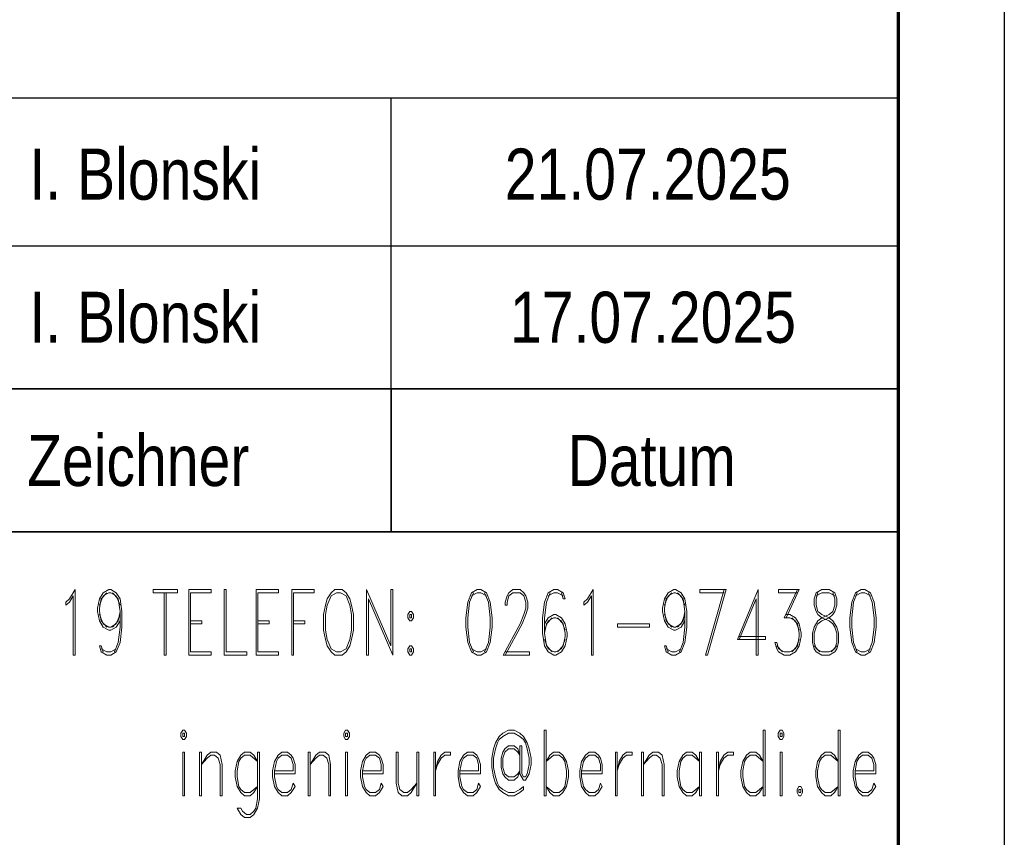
# Model space of a CAD drawing. Extents: x 229 to 926, y 37 to 878.
# Tile 34 of 162: x 879 to 926, y 105 to 144. Entities that reach past the tile are written whole.
import ezdxf

# ---------------------------------------------------------------- set-up
doc = ezdxf.new("R2010")
doc.units = 0
doc.layers.get('0').update_dxf_attribs({"lineweight": 13})
for name, color, linetype, lineweight in [('FORMAT', 7, 'Continuous', 25), ('X_BI_Geometrie', 7, 'Continuous', 13), ('X_BI_Text', 7, 'Continuous', 25)]:
    doc.layers.add(name, color=color, linetype=linetype, lineweight=lineweight)
doc.styles.get("Standard").update_dxf_attribs({"font": 'arial.ttf'})

# ---------------------------------------------------------------- blocks, each defined once
blk = doc.blocks.new('Blockreferenz-A03ENIV7I0', base_point=(228.976, 36.581))
at = {"layer": 'FORMAT', "color": 0, "linetype": 'ByBlock', "ltscale": 0.25}
blk.add_line((925.976, 877.581), (925.976, 36.581), dxfattribs=at)
at = {"layer": 'FORMAT', "color": 0, "linetype": 'ByBlock', "lineweight": 70, "ltscale": 0.7}
blk.add_line((920.976, 41.581), (920.976, 872.581), dxfattribs=at)
blk = doc.blocks.new('Blockreferenz-A03ENIV9I0', base_point=(739.746, 41.581))
at = {"color": 0, "linetype": 'ByBlock', "lineweight": 25, "ltscale": 0.25}
for p, q in [((741.976, 140.336), (920.976, 140.336)), ((896.976, 126.563), (896.976, 140.336)), ((741.976, 133.336), (920.976, 133.336))]:
    blk.add_line(p, q, dxfattribs=at)
at = {"color": 0, "linetype": 'ByBlock', "lineweight": 35, "ltscale": 0.35}
for p, q in [((920.976, 41.581), (920.976, 140.336)), ((741.976, 126.563), (920.976, 126.563)), ((896.976, 126.563), (896.976, 119.79)), ((741.976, 119.79), (920.976, 119.79))]:
    blk.add_line(p, q, dxfattribs=at)
at = {"layer": 'X_BI_Text', "color": 0, "lineweight": 18}
for p, q in [((881.769, 116.622), (882.034, 117.065)), ((882.034, 117.065), (882.034, 113.965)), ((883.186, 116.622), (883.363, 116.917)), ((883.274, 116.622), (883.54, 116.917)), ((883.363, 116.917), (883.629, 117.065)), ((883.363, 116.769), (883.629, 116.917)), ((883.629, 117.065), (883.717, 117.065)), ((883.629, 116.917), (883.717, 116.917)), ((883.717, 117.065), (883.983, 116.917)), ((883.717, 116.917), (883.983, 116.769)), ((883.806, 116.917), (884.071, 116.622)), ((883.983, 116.917), (884.16, 116.622)), ((885.722, 117.065), (886.873, 117.065)), ((885.722, 117.065), (885.722, 116.917)), ((885.722, 116.917), (886.873, 116.917)), ((886.253, 116.917), (886.253, 113.965)), ((886.342, 116.917), (886.342, 113.965)), ((886.873, 117.065), (886.873, 116.917)), ((887.405, 117.065), (887.405, 113.965)), ((887.405, 117.065), (888.468, 117.065)), ((887.493, 116.917), (887.493, 114.112)), ((887.493, 116.917), (888.468, 116.917)), ((888.468, 116.917), (888.468, 117.065)), ((889.088, 117.065), (889.088, 113.965)), ((889.088, 117.065), (889.176, 117.065)), ((889.176, 117.065), (889.176, 114.112)), ((890.593, 117.065), (890.593, 113.965)), ((890.593, 117.065), (891.656, 117.065)), ((890.682, 116.917), (890.682, 114.112)), ((890.682, 116.917), (891.656, 116.917)), ((891.656, 116.917), (891.656, 117.065)), ((892.276, 117.065), (892.276, 113.965)), ((892.276, 117.065), (893.339, 117.065)), ((892.365, 116.917), (892.365, 113.965)), ((892.365, 116.917), (893.339, 116.917)), ((893.339, 116.917), (893.339, 117.065)), ((894.136, 116.917), (893.959, 116.622)), ((894.313, 117.065), (894.136, 116.917)), ((894.402, 116.917), (894.136, 116.769)), ((894.668, 117.065), (894.313, 117.065)), ((894.579, 116.917), (894.402, 116.917)), ((894.845, 116.769), (894.579, 116.917)), ((894.845, 116.917), (894.668, 117.065)), ((895.022, 116.622), (894.845, 116.917)), ((895.819, 117.065), (895.819, 113.965)), ((895.819, 117.065), (896.971, 114.407)), ((896.971, 117.065), (896.971, 114.407)), ((896.971, 117.065), (897.059, 117.065)), ((897.059, 117.065), (897.059, 113.965)), ((900.779, 116.917), (900.602, 116.474)), ((900.868, 116.917), (900.691, 116.474)), ((901.045, 117.065), (900.779, 116.917)), ((901.045, 116.917), (900.779, 116.769)), ((901.222, 117.065), (901.045, 117.065)), ((901.222, 116.917), (901.045, 116.917)), ((901.488, 116.917), (901.222, 117.065)), ((901.488, 116.769), (901.222, 116.917)), ((901.576, 116.474), (901.399, 116.917)), ((901.665, 116.474), (901.488, 116.917)), ((902.462, 116.769), (902.551, 116.917)), ((902.551, 116.917), (902.728, 117.065)), ((902.551, 116.769), (902.728, 116.917)), ((902.728, 117.065), (903.082, 117.065)), ((902.728, 116.917), (903.082, 116.917)), ((903.082, 117.065), (903.259, 116.917)), ((903.082, 116.917), (903.259, 116.769)), ((903.259, 116.917), (903.348, 116.769)), ((904.411, 116.917), (904.233, 116.474)), ((904.499, 116.917), (904.322, 116.474)), ((904.676, 117.065), (904.411, 116.917)), ((904.676, 116.917), (904.411, 116.769)), ((904.853, 117.065), (904.676, 117.065)), ((904.853, 116.917), (904.676, 116.917)), ((905.119, 116.917), (904.853, 117.065)), ((905.119, 116.769), (904.853, 116.917)), ((905.031, 116.917), (905.119, 116.622)), ((905.208, 116.622), (905.119, 116.917)), ((906.271, 116.622), (906.536, 117.065)), ((906.536, 117.065), (906.536, 113.965)), ((909.902, 116.622), (910.079, 116.917)), ((909.991, 116.622), (910.256, 116.917)), ((910.079, 116.917), (910.345, 117.065)), ((910.079, 116.769), (910.345, 116.917)), ((910.345, 117.065), (910.433, 117.065)), ((910.345, 116.917), (910.433, 116.917)), ((910.433, 117.065), (910.699, 116.917)), ((910.433, 116.917), (910.699, 116.769)), ((910.522, 116.917), (910.788, 116.622)), ((910.699, 116.917), (910.876, 116.622)), ((911.585, 117.065), (912.825, 117.065)), ((911.585, 117.065), (911.585, 116.917)), ((911.585, 116.917), (912.736, 116.917)), ((912.736, 117.065), (911.851, 113.965)), ((912.825, 117.065), (911.939, 113.965)), ((914.331, 117.065), (913.356, 114.703)), ((914.331, 117.065), (914.331, 113.965)), ((915.305, 117.065), (916.279, 117.065)), ((915.305, 117.065), (915.305, 116.917)), ((915.305, 116.917), (916.191, 116.917)), ((916.191, 117.065), (915.571, 115.736)), ((916.279, 117.065), (915.659, 115.736)), ((917.076, 116.917), (916.988, 116.622)), ((917.342, 117.065), (917.076, 116.917)), ((917.165, 116.917), (917.076, 116.622)), ((917.342, 116.917), (917.076, 116.769)), ((917.696, 117.065), (917.342, 117.065)), ((917.696, 116.917), (917.342, 116.917)), ((917.962, 116.917), (917.696, 117.065)), ((917.962, 116.769), (917.696, 116.917)), ((917.962, 116.622), (917.873, 116.917)), ((918.051, 116.622), (917.962, 116.917)), ((918.936, 116.917), (918.759, 116.474)), ((919.025, 116.917), (918.848, 116.474)), ((919.202, 117.065), (918.936, 116.917)), ((919.202, 116.917), (918.936, 116.769)), ((919.379, 117.065), (919.202, 117.065)), ((919.379, 116.917), (919.202, 116.917)), ((919.645, 116.917), (919.379, 117.065)), ((919.645, 116.769), (919.379, 116.917)), ((919.733, 116.474), (919.556, 116.917)), ((919.822, 116.474), (919.645, 116.917)), ((881.591, 116.474), (881.769, 116.622)), ((881.591, 116.474), (881.591, 116.326)), ((881.591, 116.326), (881.769, 116.474)), ((881.769, 116.474), (881.946, 116.769)), ((881.946, 116.769), (881.946, 113.965)), ((883.097, 116.179), (883.186, 116.622)), ((883.186, 116.326), (883.363, 116.769)), ((883.186, 116.179), (883.274, 116.622)), ((883.983, 116.769), (884.16, 116.326)), ((884.071, 116.622), (884.16, 116.031)), ((884.16, 116.622), (884.249, 116.031)), ((893.959, 116.622), (893.871, 116.326)), ((894.136, 116.769), (893.959, 116.326)), ((895.022, 116.326), (894.845, 116.769)), ((895.111, 116.326), (895.022, 116.622)), ((895.908, 116.622), (895.908, 113.965)), ((895.908, 116.622), (897.059, 113.965)), ((900.602, 116.474), (900.513, 115.736)), ((900.691, 116.474), (900.602, 115.736)), ((901.665, 115.736), (901.576, 116.474)), ((901.753, 115.736), (901.665, 116.474)), ((902.373, 116.474), (902.462, 116.769)), ((902.373, 116.326), (902.373, 116.474)), ((902.462, 116.474), (902.551, 116.769)), ((902.462, 116.326), (902.462, 116.474)), ((903.259, 116.769), (903.348, 116.474)), ((903.348, 116.769), (903.436, 116.474)), ((903.348, 116.474), (903.348, 116.179)), ((903.436, 116.474), (903.436, 116.179)), ((904.233, 116.474), (904.145, 115.736)), ((904.322, 116.474), (904.233, 115.736)), ((905.119, 116.622), (905.208, 116.622)), ((906.093, 116.474), (906.271, 116.622)), ((906.093, 116.474), (906.093, 116.326)), ((906.093, 116.326), (906.271, 116.474)), ((906.271, 116.474), (906.448, 116.769)), ((906.448, 116.769), (906.448, 113.965)), ((909.813, 116.179), (909.902, 116.622)), ((909.902, 116.326), (910.079, 116.769)), ((909.902, 116.179), (909.991, 116.622)), ((910.699, 116.769), (910.876, 116.326)), ((910.788, 116.622), (910.876, 116.031)), ((910.876, 116.622), (910.965, 116.031)), ((914.242, 116.622), (913.445, 114.703)), ((914.242, 116.622), (914.242, 113.965)), ((916.988, 116.622), (916.988, 116.326)), ((917.076, 116.622), (917.076, 116.326)), ((917.962, 116.326), (917.962, 116.622)), ((918.051, 116.326), (918.051, 116.622)), ((918.759, 116.474), (918.671, 115.736)), ((918.848, 116.474), (918.759, 115.736)), ((919.822, 115.736), (919.733, 116.474)), ((919.911, 115.736), (919.822, 116.474)), ((883.097, 116.031), (883.097, 116.179)), ((883.186, 115.588), (883.097, 116.031)), ((883.186, 116.031), (883.186, 116.179)), ((883.274, 115.588), (883.186, 116.031)), ((884.16, 116.031), (884.071, 115.588)), ((884.16, 116.031), (884.16, 115.293)), ((884.249, 116.031), (884.249, 115.293)), ((893.871, 116.326), (893.782, 115.884)), ((893.959, 116.326), (893.871, 115.884)), ((895.111, 115.884), (895.022, 116.326)), ((895.199, 115.884), (895.111, 116.326)), ((897.856, 116.031), (897.768, 115.884)), ((897.945, 116.031), (897.856, 116.031)), ((898.033, 115.884), (897.945, 116.031)), ((902.373, 116.326), (902.462, 116.326)), ((903.348, 116.179), (903.259, 115.884)), ((903.436, 116.179), (903.348, 115.884)), ((909.813, 116.031), (909.813, 116.179)), ((909.902, 115.588), (909.813, 116.031)), ((909.902, 116.031), (909.902, 116.179)), ((909.991, 115.588), (909.902, 116.031)), ((910.876, 116.031), (910.788, 115.588)), ((910.876, 116.031), (910.876, 115.293)), ((910.965, 116.031), (910.965, 115.293)), ((916.988, 116.326), (917.076, 116.031)), ((917.076, 116.326), (917.165, 116.031)), ((917.076, 116.031), (917.165, 115.884)), ((917.165, 116.031), (917.342, 115.884)), ((917.696, 115.884), (917.873, 116.031)), ((917.873, 116.031), (917.962, 116.326)), ((917.873, 115.884), (917.962, 116.031)), ((917.962, 116.031), (918.051, 116.326)), ((883.363, 115.441), (883.186, 115.884)), ((883.363, 115.293), (883.186, 115.588)), ((883.54, 115.293), (883.274, 115.588)), ((884.071, 115.588), (883.806, 115.293)), ((884.16, 115.884), (883.983, 115.441)), ((884.16, 115.588), (883.983, 115.293)), ((887.493, 115.588), (888.025, 115.588)), ((888.025, 115.588), (888.025, 115.441)), ((890.682, 115.588), (891.213, 115.588)), ((891.213, 115.588), (891.213, 115.441)), ((892.365, 115.588), (892.896, 115.588)), ((892.896, 115.588), (892.896, 115.441)), ((893.782, 115.884), (893.782, 115.146)), ((893.871, 115.884), (893.871, 115.146)), ((895.111, 115.146), (895.111, 115.884)), ((895.199, 115.146), (895.199, 115.884)), ((897.768, 115.884), (897.768, 115.736)), ((897.768, 115.736), (897.856, 115.588)), ((897.856, 115.884), (897.856, 115.736)), ((897.945, 115.884), (897.856, 115.884)), ((897.856, 115.736), (897.945, 115.736)), ((897.856, 115.588), (897.945, 115.588)), ((897.945, 115.736), (897.945, 115.884)), ((897.945, 115.588), (898.033, 115.736)), ((898.033, 115.736), (898.033, 115.884)), ((900.513, 115.736), (900.513, 115.293)), ((900.602, 115.736), (900.602, 115.293)), ((901.665, 115.293), (901.665, 115.736)), ((901.753, 115.293), (901.753, 115.736)), ((903.259, 115.884), (903.082, 115.441)), ((903.348, 115.884), (903.171, 115.441)), ((904.145, 115.736), (904.145, 114.998)), ((904.411, 115.736), (904.233, 115.441)), ((904.233, 115.736), (904.233, 114.998)), ((904.411, 115.588), (904.233, 115.146)), ((904.588, 115.736), (904.322, 115.441)), ((904.676, 115.884), (904.411, 115.736)), ((904.676, 115.736), (904.411, 115.588)), ((904.765, 115.884), (904.676, 115.884)), ((904.765, 115.736), (904.676, 115.736)), ((905.031, 115.736), (904.765, 115.884)), ((905.031, 115.588), (904.765, 115.736)), ((905.119, 115.441), (904.853, 115.736)), ((905.208, 115.441), (905.031, 115.736)), ((905.208, 115.146), (905.031, 115.588)), ((910.079, 115.441), (909.902, 115.884)), ((910.079, 115.293), (909.902, 115.588)), ((910.256, 115.293), (909.991, 115.588)), ((910.788, 115.588), (910.522, 115.293)), ((910.876, 115.884), (910.699, 115.441)), ((910.876, 115.588), (910.699, 115.293)), ((915.571, 115.736), (915.836, 115.736)), ((915.659, 115.884), (915.836, 115.884)), ((915.836, 115.884), (916.102, 115.736)), ((915.836, 115.736), (916.102, 115.588)), ((915.925, 115.736), (916.191, 115.441)), ((916.102, 115.736), (916.279, 115.441)), ((916.102, 115.588), (916.279, 115.146)), ((916.988, 115.293), (917.165, 115.588)), ((917.165, 115.884), (917.342, 115.736)), ((917.165, 115.588), (917.342, 115.736)), ((917.165, 115.441), (917.342, 115.588)), ((917.342, 115.884), (917.696, 115.736)), ((917.342, 115.736), (917.696, 115.884)), ((917.342, 115.736), (917.696, 115.588)), ((917.342, 115.588), (917.696, 115.736)), ((917.696, 115.736), (917.873, 115.884)), ((917.696, 115.736), (917.873, 115.588)), ((917.696, 115.588), (917.873, 115.441)), ((917.873, 115.588), (918.051, 115.293)), ((918.671, 115.736), (918.671, 115.293)), ((918.759, 115.736), (918.759, 115.293)), ((919.822, 115.293), (919.822, 115.736)), ((919.911, 115.293), (919.911, 115.736)), ((883.629, 115.293), (883.363, 115.441)), ((883.629, 115.146), (883.363, 115.293)), ((883.717, 115.293), (883.629, 115.293)), ((883.717, 115.146), (883.629, 115.146)), ((883.983, 115.441), (883.717, 115.293)), ((883.983, 115.293), (883.717, 115.146)), ((884.16, 115.293), (884.071, 114.555)), ((884.249, 115.293), (884.16, 114.555)), ((887.493, 115.441), (888.025, 115.441)), ((890.682, 115.441), (891.213, 115.441)), ((892.365, 115.441), (892.896, 115.441)), ((893.782, 115.146), (893.871, 114.703)), ((893.871, 115.146), (893.959, 114.703)), ((895.022, 114.703), (895.111, 115.146)), ((895.111, 114.703), (895.199, 115.146)), ((900.513, 115.293), (900.602, 114.555)), ((900.602, 115.293), (900.691, 114.555)), ((901.576, 114.555), (901.665, 115.293)), ((901.665, 114.555), (901.753, 115.293)), ((903.082, 115.441), (902.285, 113.965)), ((903.171, 115.441), (902.373, 113.965)), ((904.322, 115.441), (904.233, 114.998)), ((905.208, 114.998), (905.119, 115.441)), ((905.296, 114.998), (905.208, 115.441)), ((907.688, 115.441), (909.193, 115.441)), ((907.688, 115.441), (907.688, 115.293)), ((907.688, 115.293), (909.193, 115.293)), ((909.193, 115.441), (909.193, 115.293)), ((910.345, 115.293), (910.079, 115.441)), ((910.345, 115.146), (910.079, 115.293)), ((910.433, 115.293), (910.345, 115.293)), ((910.433, 115.146), (910.345, 115.146)), ((910.699, 115.441), (910.433, 115.293)), ((910.699, 115.293), (910.433, 115.146)), ((910.876, 115.293), (910.788, 114.555)), ((910.965, 115.293), (910.876, 114.555)), ((916.191, 115.441), (916.279, 114.998)), ((916.279, 115.441), (916.368, 114.998)), ((916.899, 114.998), (916.988, 115.293)), ((916.988, 114.998), (917.076, 115.293)), ((917.076, 115.293), (917.165, 115.441)), ((917.873, 115.441), (917.962, 115.293)), ((917.962, 115.293), (918.051, 114.998)), ((918.051, 115.293), (918.139, 114.998)), ((918.671, 115.293), (918.759, 114.555)), ((918.759, 115.293), (918.848, 114.555)), ((919.733, 114.555), (919.822, 115.293)), ((919.822, 114.555), (919.911, 115.293)), ((884.071, 114.555), (883.894, 114.112)), ((884.16, 114.555), (883.983, 114.112)), ((893.871, 114.703), (893.959, 114.407)), ((893.959, 114.703), (894.136, 114.26)), ((894.845, 114.26), (895.022, 114.703)), ((895.022, 114.407), (895.111, 114.703)), ((900.602, 114.555), (900.779, 114.112)), ((900.691, 114.555), (900.868, 114.112)), ((901.399, 114.112), (901.576, 114.555)), ((901.488, 114.112), (901.665, 114.555)), ((904.145, 114.998), (904.233, 114.407)), ((904.233, 114.998), (904.322, 114.407)), ((904.233, 114.703), (904.411, 114.26)), ((905.031, 114.26), (905.208, 114.703)), ((905.119, 114.407), (905.208, 114.85)), ((905.208, 114.85), (905.208, 114.998)), ((905.208, 114.407), (905.296, 114.85)), ((905.296, 114.85), (905.296, 114.998)), ((910.788, 114.555), (910.611, 114.112)), ((910.876, 114.555), (910.699, 114.112)), ((913.356, 114.703), (914.685, 114.703)), ((913.445, 114.85), (914.685, 114.85)), ((914.685, 114.85), (914.685, 114.703)), ((915.216, 114.26), (915.128, 114.555)), ((915.128, 114.555), (915.216, 114.555)), ((915.305, 114.26), (915.216, 114.555)), ((916.279, 114.703), (916.102, 114.26)), ((916.279, 114.85), (916.191, 114.407)), ((916.279, 114.998), (916.279, 114.85)), ((916.368, 114.85), (916.279, 114.407)), ((916.368, 114.998), (916.368, 114.85)), ((916.899, 114.555), (916.899, 114.998)), ((916.988, 114.26), (916.899, 114.555)), ((916.988, 114.555), (916.988, 114.998)), ((917.076, 114.26), (916.988, 114.555)), ((918.051, 114.555), (917.962, 114.26)), ((918.051, 114.998), (918.051, 114.555)), ((918.139, 114.555), (918.051, 114.26)), ((918.139, 114.998), (918.139, 114.555)), ((918.759, 114.555), (918.936, 114.112)), ((918.848, 114.555), (919.025, 114.112)), ((919.556, 114.112), (919.733, 114.555)), ((919.645, 114.112), (919.822, 114.555)), ((883.274, 114.112), (883.186, 114.407)), ((883.186, 114.407), (883.274, 114.407)), ((883.274, 114.407), (883.363, 114.112)), ((883.54, 114.112), (883.274, 114.26)), ((883.54, 113.965), (883.274, 114.112)), ((883.717, 114.112), (883.54, 114.112)), ((883.983, 114.26), (883.717, 114.112)), ((883.983, 114.112), (883.717, 113.965)), ((887.493, 114.112), (888.468, 114.112)), ((888.468, 114.112), (888.468, 113.965)), ((889.176, 114.112), (890.151, 114.112)), ((890.151, 114.112), (890.151, 113.965)), ((890.682, 114.112), (891.656, 114.112)), ((891.656, 114.112), (891.656, 113.965)), ((893.959, 114.407), (894.136, 114.112)), ((894.136, 114.26), (894.402, 114.112)), ((894.136, 114.112), (894.313, 113.965)), ((894.402, 114.112), (894.579, 114.112)), ((894.579, 114.112), (894.845, 114.26)), ((894.668, 113.965), (894.845, 114.112)), ((894.845, 114.112), (895.022, 114.407)), ((897.856, 114.407), (897.768, 114.26)), ((897.768, 114.26), (897.768, 114.112)), ((897.768, 114.112), (897.856, 113.965)), ((897.945, 114.407), (897.856, 114.407)), ((897.856, 114.26), (897.856, 114.112)), ((897.945, 114.26), (897.856, 114.26)), ((897.856, 114.112), (897.945, 114.112)), ((898.033, 114.26), (897.945, 114.407)), ((897.945, 114.112), (897.945, 114.26)), ((897.945, 113.965), (898.033, 114.112)), ((898.033, 114.112), (898.033, 114.26)), ((900.779, 114.26), (901.045, 114.112)), ((900.779, 114.112), (901.045, 113.965)), ((901.045, 114.112), (901.222, 114.112)), ((901.222, 114.112), (901.488, 114.26)), ((901.222, 113.965), (901.488, 114.112)), ((902.373, 114.112), (903.525, 114.112)), ((903.525, 114.112), (903.525, 113.965)), ((904.233, 114.407), (904.411, 114.112)), ((904.322, 114.407), (904.588, 114.112)), ((904.411, 114.26), (904.676, 114.112)), ((904.411, 114.112), (904.676, 113.965)), ((904.676, 114.112), (904.765, 114.112)), ((904.765, 114.112), (905.031, 114.26)), ((904.765, 113.965), (905.031, 114.112)), ((904.853, 114.112), (905.119, 114.407)), ((905.031, 114.112), (905.208, 114.407)), ((909.991, 114.112), (909.902, 114.407)), ((909.902, 114.407), (909.991, 114.407)), ((909.991, 114.407), (910.079, 114.112)), ((910.256, 114.112), (909.991, 114.26)), ((910.256, 113.965), (909.991, 114.112)), ((910.433, 114.112), (910.256, 114.112)), ((910.699, 114.26), (910.433, 114.112)), ((910.699, 114.112), (910.433, 113.965)), ((915.482, 114.112), (915.216, 114.407)), ((915.305, 114.112), (915.216, 114.26)), ((915.571, 114.112), (915.305, 114.26)), ((915.571, 113.965), (915.305, 114.112)), ((915.836, 114.112), (915.571, 114.112)), ((916.102, 114.26), (915.836, 114.112)), ((916.102, 114.112), (915.836, 113.965)), ((916.191, 114.407), (915.925, 114.112)), ((916.279, 114.407), (916.102, 114.112)), ((916.988, 114.407), (917.253, 114.112)), ((917.076, 114.112), (916.988, 114.26)), ((917.342, 114.112), (917.076, 114.26)), ((917.342, 113.965), (917.076, 114.112)), ((917.696, 114.112), (917.342, 114.112)), ((917.962, 114.26), (917.696, 114.112)), ((917.962, 114.112), (917.696, 113.965)), ((917.785, 114.112), (918.051, 114.407)), ((918.051, 114.26), (917.962, 114.112)), ((918.936, 114.26), (919.202, 114.112)), ((918.936, 114.112), (919.202, 113.965)), ((919.202, 114.112), (919.379, 114.112)), ((919.379, 114.112), (919.645, 114.26)), ((919.379, 113.965), (919.645, 114.112)), ((881.946, 113.965), (882.034, 113.965)), ((883.717, 113.965), (883.54, 113.965)), ((886.342, 113.965), (886.253, 113.965)), ((887.405, 113.965), (888.468, 113.965)), ((889.088, 113.965), (890.151, 113.965)), ((890.593, 113.965), (891.656, 113.965)), ((892.365, 113.965), (892.276, 113.965)), ((894.313, 113.965), (894.668, 113.965)), ((895.908, 113.965), (895.819, 113.965)), ((897.856, 113.965), (897.945, 113.965)), ((901.045, 113.965), (901.222, 113.965)), ((902.285, 113.965), (903.525, 113.965)), ((904.676, 113.965), (904.765, 113.965)), ((906.448, 113.965), (906.536, 113.965)), ((910.433, 113.965), (910.256, 113.965)), ((911.851, 113.965), (911.939, 113.965)), ((914.242, 113.965), (914.331, 113.965)), ((915.836, 113.965), (915.571, 113.965)), ((917.696, 113.965), (917.342, 113.965)), ((919.202, 113.965), (919.379, 113.965)), ((887.122, 110.413), (887.033, 110.265)), ((887.211, 110.413), (887.122, 110.413)), ((887.299, 110.265), (887.211, 110.413)), ((894.828, 110.413), (894.739, 110.265)), ((894.916, 110.413), (894.828, 110.413)), ((895.005, 110.265), (894.916, 110.413)), ((902.533, 110.413), (902.268, 110.265)), ((902.799, 110.413), (902.533, 110.413)), ((903.065, 110.265), (902.799, 110.413)), ((904.216, 110.413), (904.216, 107.313)), ((904.216, 110.413), (904.305, 110.413)), ((904.305, 110.413), (904.305, 107.313)), ((914.579, 110.413), (914.579, 107.313)), ((914.579, 110.413), (914.668, 110.413)), ((914.668, 110.413), (914.668, 107.313)), ((915.376, 110.413), (915.288, 110.265)), ((915.465, 110.413), (915.376, 110.413)), ((915.553, 110.265), (915.465, 110.413)), ((918.122, 110.413), (918.122, 107.313)), ((918.122, 110.413), (918.211, 110.413)), ((918.211, 110.413), (918.211, 107.313)), ((887.033, 110.265), (887.033, 110.118)), ((887.033, 110.118), (887.122, 109.97)), ((887.122, 110.265), (887.122, 110.118)), ((887.211, 110.265), (887.122, 110.265)), ((887.122, 110.118), (887.211, 110.118)), ((887.122, 109.97), (887.211, 109.97)), ((887.211, 110.118), (887.211, 110.265)), ((887.211, 109.97), (887.299, 110.118)), ((887.299, 110.118), (887.299, 110.265)), ((894.739, 110.265), (894.739, 110.118)), ((894.739, 110.118), (894.828, 109.97)), ((894.828, 110.265), (894.828, 110.118)), ((894.916, 110.265), (894.828, 110.265)), ((894.828, 110.118), (894.916, 110.118)), ((894.828, 109.97), (894.916, 109.97)), ((894.916, 110.118), (894.916, 110.265)), ((894.916, 109.97), (895.005, 110.118)), ((895.005, 110.118), (895.005, 110.265)), ((902.091, 110.118), (901.913, 109.822)), ((902.002, 109.822), (902.091, 109.97)), ((902.268, 110.265), (902.091, 110.118)), ((902.091, 109.97), (902.268, 110.118)), ((902.268, 110.118), (902.533, 110.265)), ((902.533, 110.265), (902.799, 110.265)), ((902.799, 110.265), (903.065, 110.118)), ((903.242, 110.118), (903.065, 110.265)), ((903.065, 110.118), (903.242, 109.97)), ((903.419, 109.822), (903.242, 110.118)), ((903.242, 109.97), (903.331, 109.822)), ((915.288, 110.265), (915.288, 110.118)), ((915.288, 110.118), (915.376, 109.97)), ((915.376, 110.265), (915.376, 110.118)), ((915.465, 110.265), (915.376, 110.265)), ((915.376, 110.118), (915.465, 110.118)), ((915.376, 109.97), (915.465, 109.97)), ((915.465, 110.118), (915.465, 110.265)), ((915.465, 109.97), (915.553, 110.118)), ((915.553, 110.118), (915.553, 110.265)), ((901.825, 109.527), (901.736, 109.084)), ((901.913, 109.822), (901.825, 109.527)), ((901.825, 109.084), (901.913, 109.527)), ((901.913, 109.527), (902.002, 109.822)), ((902.356, 109.527), (902.268, 109.38)), ((902.533, 109.675), (902.356, 109.527)), ((902.533, 109.527), (902.356, 109.38)), ((902.799, 109.675), (902.533, 109.675)), ((902.799, 109.527), (902.533, 109.527)), ((902.976, 109.527), (902.799, 109.675)), ((902.976, 109.38), (902.799, 109.527)), ((903.065, 109.232), (902.976, 109.527)), ((903.065, 109.675), (903.065, 108.346)), ((903.153, 109.675), (903.065, 109.675)), ((903.153, 108.346), (903.153, 109.675)), ((903.331, 109.822), (903.419, 109.527)), ((903.508, 109.527), (903.419, 109.822)), ((903.419, 109.527), (903.508, 109.084)), ((903.596, 109.084), (903.508, 109.527)), ((887.122, 109.38), (887.122, 107.313)), ((887.122, 109.38), (887.211, 109.38)), ((887.211, 109.38), (887.211, 107.313)), ((887.919, 109.38), (887.919, 107.313)), ((887.919, 109.38), (888.008, 109.38)), ((888.008, 109.38), (888.008, 107.313)), ((888.008, 108.789), (888.273, 109.232)), ((888.008, 108.789), (888.273, 109.084)), ((888.273, 109.232), (888.451, 109.38)), ((888.273, 109.084), (888.451, 109.232)), ((888.451, 109.38), (888.716, 109.38)), ((888.451, 109.232), (888.628, 109.232)), ((888.628, 109.232), (888.805, 109.084)), ((888.716, 109.38), (888.893, 109.232)), ((888.805, 109.084), (888.893, 108.789)), ((888.893, 109.232), (888.982, 108.789)), ((889.868, 109.232), (889.691, 108.937)), ((889.868, 109.084), (889.779, 108.937)), ((890.045, 109.38), (889.868, 109.232)), ((890.045, 109.232), (889.868, 109.084)), ((890.311, 109.38), (890.045, 109.38)), ((890.311, 109.232), (890.045, 109.232)), ((890.488, 109.232), (890.311, 109.38)), ((890.665, 108.937), (890.311, 109.232)), ((890.665, 108.937), (890.488, 109.232)), ((890.753, 109.38), (890.665, 109.38)), ((890.665, 109.38), (890.665, 107.165)), ((890.753, 109.38), (890.753, 107.165)), ((891.639, 109.232), (891.462, 108.937)), ((891.639, 109.084), (891.551, 108.937)), ((891.816, 109.38), (891.639, 109.232)), ((891.816, 109.232), (891.639, 109.084)), ((892.082, 109.38), (891.816, 109.38)), ((892.082, 109.232), (891.816, 109.232)), ((892.259, 109.232), (892.082, 109.38)), ((892.259, 109.084), (892.082, 109.232)), ((892.348, 109.084), (892.259, 109.232)), ((892.348, 108.789), (892.259, 109.084)), ((892.436, 108.789), (892.348, 109.084)), ((893.056, 109.38), (893.056, 107.313)), ((893.056, 109.38), (893.145, 109.38)), ((893.145, 109.38), (893.145, 107.313)), ((893.145, 108.789), (893.411, 109.232)), ((893.145, 108.789), (893.411, 109.084)), ((893.411, 109.232), (893.588, 109.38)), ((893.411, 109.084), (893.588, 109.232)), ((893.588, 109.38), (893.853, 109.38)), ((893.588, 109.232), (893.765, 109.232)), ((893.765, 109.232), (893.942, 109.084)), ((893.853, 109.38), (894.031, 109.232)), ((893.942, 109.084), (894.031, 108.789)), ((894.031, 109.232), (894.119, 108.789)), ((894.828, 109.38), (894.828, 107.313)), ((894.828, 109.38), (894.916, 109.38)), ((894.916, 109.38), (894.916, 107.313)), ((895.802, 109.232), (895.625, 108.937)), ((895.802, 109.084), (895.713, 108.937)), ((895.979, 109.38), (895.802, 109.232)), ((895.979, 109.232), (895.802, 109.084)), ((896.245, 109.38), (895.979, 109.38)), ((896.245, 109.232), (895.979, 109.232)), ((896.422, 109.232), (896.245, 109.38)), ((896.422, 109.084), (896.245, 109.232)), ((896.511, 109.084), (896.422, 109.232)), ((896.511, 108.789), (896.422, 109.084)), ((896.599, 108.789), (896.511, 109.084)), ((897.219, 109.38), (897.219, 107.903)), ((897.219, 109.38), (897.308, 109.38)), ((897.308, 109.38), (897.308, 107.903)), ((898.193, 109.38), (898.193, 107.313)), ((898.193, 109.38), (898.282, 109.38)), ((898.282, 109.38), (898.282, 107.313)), ((898.991, 109.38), (898.991, 107.313)), ((898.991, 109.38), (899.079, 109.38)), ((899.079, 109.38), (899.079, 107.313)), ((899.168, 108.937), (899.345, 109.232)), ((899.168, 108.789), (899.345, 109.084)), ((899.345, 109.232), (899.522, 109.38)), ((899.345, 109.084), (899.522, 109.232)), ((899.522, 109.38), (899.788, 109.38)), ((899.522, 109.232), (899.788, 109.232)), ((899.788, 109.232), (899.788, 109.38)), ((900.408, 109.232), (900.231, 108.937)), ((900.408, 109.084), (900.319, 108.937)), ((900.585, 109.38), (900.408, 109.232)), ((900.585, 109.232), (900.408, 109.084)), ((900.851, 109.38), (900.585, 109.38)), ((900.851, 109.232), (900.585, 109.232)), ((901.028, 109.232), (900.851, 109.38)), ((901.028, 109.084), (900.851, 109.232)), ((901.116, 109.084), (901.028, 109.232)), ((901.116, 108.789), (901.028, 109.084)), ((901.205, 108.789), (901.116, 109.084)), ((901.736, 109.084), (901.736, 108.642)), ((901.825, 108.642), (901.825, 109.084)), ((902.268, 109.38), (902.179, 109.084)), ((902.179, 109.084), (902.179, 108.642)), ((902.356, 109.38), (902.268, 109.084)), ((902.268, 109.084), (902.268, 108.642)), ((903.065, 109.232), (902.976, 109.38)), ((903.508, 109.084), (903.508, 108.789)), ((903.596, 108.789), (903.596, 109.084)), ((904.305, 108.937), (904.482, 109.232)), ((904.305, 108.937), (904.659, 109.232)), ((904.482, 109.232), (904.659, 109.38)), ((904.659, 109.38), (904.925, 109.38)), ((904.659, 109.232), (904.925, 109.232)), ((904.925, 109.38), (905.102, 109.232)), ((904.925, 109.232), (905.102, 109.084)), ((905.102, 109.232), (905.279, 108.937)), ((905.102, 109.084), (905.191, 108.937)), ((906.165, 109.232), (905.988, 108.937)), ((906.165, 109.084), (906.076, 108.937)), ((906.342, 109.38), (906.165, 109.232)), ((906.342, 109.232), (906.165, 109.084)), ((906.608, 109.38), (906.342, 109.38)), ((906.608, 109.232), (906.342, 109.232)), ((906.785, 109.232), (906.608, 109.38)), ((906.785, 109.084), (906.608, 109.232)), ((906.873, 109.084), (906.785, 109.232)), ((906.873, 108.789), (906.785, 109.084)), ((906.962, 108.789), (906.873, 109.084)), ((907.582, 109.38), (907.582, 107.313)), ((907.582, 109.38), (907.671, 109.38)), ((907.671, 109.38), (907.671, 107.313)), ((907.759, 108.937), (907.936, 109.232)), ((907.759, 108.789), (907.936, 109.084)), ((907.936, 109.232), (908.113, 109.38)), ((907.936, 109.084), (908.113, 109.232)), ((908.113, 109.38), (908.379, 109.38)), ((908.113, 109.232), (908.379, 109.232)), ((908.379, 109.232), (908.379, 109.38)), ((908.822, 109.38), (908.822, 107.313)), ((908.822, 109.38), (908.911, 109.38)), ((908.911, 109.38), (908.911, 107.313)), ((908.911, 108.789), (909.176, 109.232)), ((908.911, 108.789), (909.176, 109.084)), ((909.176, 109.232), (909.353, 109.38)), ((909.176, 109.084), (909.353, 109.232)), ((909.353, 109.38), (909.619, 109.38)), ((909.353, 109.232), (909.531, 109.232)), ((909.531, 109.232), (909.708, 109.084)), ((909.619, 109.38), (909.796, 109.232)), ((909.708, 109.084), (909.796, 108.789)), ((909.796, 109.232), (909.885, 108.789)), ((910.771, 109.232), (910.593, 108.937)), ((910.771, 109.084), (910.682, 108.937)), ((910.948, 109.38), (910.771, 109.232)), ((910.948, 109.232), (910.771, 109.084)), ((911.213, 109.38), (910.948, 109.38)), ((911.213, 109.232), (910.948, 109.232)), ((911.391, 109.232), (911.213, 109.38)), ((911.568, 108.937), (911.213, 109.232)), ((911.568, 108.937), (911.391, 109.232)), ((911.568, 109.38), (911.568, 107.313)), ((911.568, 109.38), (911.656, 109.38)), ((911.656, 109.38), (911.656, 107.313)), ((912.365, 109.38), (912.365, 107.313)), ((912.365, 109.38), (912.453, 109.38)), ((912.453, 109.38), (912.453, 107.313)), ((912.542, 108.937), (912.719, 109.232)), ((912.542, 108.789), (912.719, 109.084)), ((912.719, 109.232), (912.896, 109.38)), ((912.719, 109.084), (912.896, 109.232)), ((912.896, 109.38), (913.162, 109.38)), ((912.896, 109.232), (913.162, 109.232)), ((913.162, 109.232), (913.162, 109.38)), ((913.782, 109.232), (913.605, 108.937)), ((913.782, 109.084), (913.693, 108.937)), ((913.959, 109.38), (913.782, 109.232)), ((913.959, 109.232), (913.782, 109.084)), ((914.225, 109.38), (913.959, 109.38)), ((914.225, 109.232), (913.959, 109.232)), ((914.402, 109.232), (914.225, 109.38)), ((914.579, 108.937), (914.225, 109.232)), ((914.579, 108.937), (914.402, 109.232)), ((915.376, 109.38), (915.376, 107.313)), ((915.376, 109.38), (915.465, 109.38)), ((915.465, 109.38), (915.465, 107.313)), ((917.325, 109.232), (917.148, 108.937)), ((917.325, 109.084), (917.236, 108.937)), ((917.502, 109.38), (917.325, 109.232)), ((917.502, 109.232), (917.325, 109.084)), ((917.768, 109.38), (917.502, 109.38)), ((917.768, 109.232), (917.502, 109.232)), ((917.945, 109.232), (917.768, 109.38)), ((918.122, 108.937), (917.768, 109.232)), ((918.122, 108.937), (917.945, 109.232)), ((919.096, 109.232), (918.919, 108.937)), ((919.096, 109.084), (919.008, 108.937)), ((919.273, 109.38), (919.096, 109.232)), ((919.273, 109.232), (919.096, 109.084)), ((919.539, 109.38), (919.273, 109.38)), ((919.539, 109.232), (919.273, 109.232)), ((919.716, 109.232), (919.539, 109.38)), ((919.716, 109.084), (919.539, 109.232)), ((919.805, 109.084), (919.716, 109.232)), ((919.805, 108.789), (919.716, 109.084)), ((919.893, 108.789), (919.805, 109.084)), ((888.893, 108.789), (888.893, 107.313)), ((888.982, 108.789), (888.982, 107.313)), ((889.691, 108.937), (889.602, 108.494)), ((889.602, 108.494), (889.602, 108.199)), ((889.779, 108.937), (889.691, 108.494)), ((889.691, 108.494), (889.691, 108.199)), ((891.462, 108.937), (891.373, 108.494)), ((891.373, 108.494), (891.373, 108.199)), ((891.551, 108.937), (891.462, 108.494)), ((891.462, 108.494), (892.348, 108.494)), ((891.462, 108.494), (891.462, 108.199)), ((892.348, 108.494), (892.348, 108.789)), ((892.436, 108.346), (892.436, 108.789)), ((894.031, 108.789), (894.031, 107.313)), ((894.119, 108.789), (894.119, 107.313)), ((895.625, 108.937), (895.536, 108.494)), ((895.536, 108.494), (895.536, 108.199)), ((895.713, 108.937), (895.625, 108.494)), ((895.625, 108.494), (896.511, 108.494)), ((895.625, 108.494), (895.625, 108.199)), ((896.511, 108.494), (896.511, 108.789)), ((896.599, 108.346), (896.599, 108.789)), ((899.079, 108.494), (899.168, 108.937)), ((899.079, 108.494), (899.168, 108.789)), ((900.231, 108.937), (900.142, 108.494)), ((900.142, 108.494), (900.142, 108.199)), ((900.319, 108.937), (900.231, 108.494)), ((900.231, 108.494), (901.116, 108.494)), ((900.231, 108.494), (900.231, 108.199)), ((901.116, 108.494), (901.116, 108.789)), ((901.205, 108.346), (901.205, 108.789)), ((901.736, 108.642), (901.825, 108.199)), ((901.913, 108.199), (901.825, 108.642)), ((902.179, 108.642), (902.268, 108.346)), ((902.268, 108.642), (902.356, 108.346)), ((902.976, 108.199), (903.065, 108.494)), ((902.976, 108.346), (903.065, 108.494)), ((903.508, 108.789), (903.419, 108.346)), ((903.508, 108.346), (903.596, 108.789)), ((905.191, 108.937), (905.279, 108.494)), ((905.279, 108.937), (905.368, 108.494)), ((905.279, 108.494), (905.279, 108.199)), ((905.368, 108.494), (905.368, 108.199)), ((905.988, 108.937), (905.899, 108.494)), ((905.899, 108.494), (905.899, 108.199)), ((906.076, 108.937), (905.988, 108.494)), ((905.988, 108.494), (906.873, 108.494)), ((905.988, 108.494), (905.988, 108.199)), ((906.873, 108.494), (906.873, 108.789)), ((906.962, 108.346), (906.962, 108.789)), ((907.671, 108.494), (907.759, 108.937)), ((907.671, 108.494), (907.759, 108.789)), ((909.796, 108.789), (909.796, 107.313)), ((909.885, 108.789), (909.885, 107.313)), ((910.593, 108.937), (910.505, 108.494)), ((910.505, 108.494), (910.505, 108.199)), ((910.682, 108.937), (910.593, 108.494)), ((910.593, 108.494), (910.593, 108.199)), ((912.453, 108.494), (912.542, 108.937)), ((912.453, 108.494), (912.542, 108.789)), ((913.605, 108.937), (913.516, 108.494)), ((913.516, 108.494), (913.516, 108.199)), ((913.693, 108.937), (913.605, 108.494)), ((913.605, 108.494), (913.605, 108.199)), ((917.148, 108.937), (917.059, 108.494)), ((917.059, 108.494), (917.059, 108.199)), ((917.236, 108.937), (917.148, 108.494)), ((917.148, 108.494), (917.148, 108.199)), ((918.919, 108.937), (918.831, 108.494)), ((918.831, 108.494), (918.831, 108.199)), ((919.008, 108.937), (918.919, 108.494)), ((918.919, 108.494), (919.805, 108.494)), ((918.919, 108.494), (918.919, 108.199)), ((919.805, 108.494), (919.805, 108.789)), ((919.893, 108.346), (919.893, 108.789)), ((889.602, 108.199), (889.691, 107.756)), ((889.691, 108.199), (889.779, 107.756)), ((891.373, 108.199), (891.462, 107.756)), ((891.462, 108.346), (892.436, 108.346)), ((891.462, 108.199), (891.551, 107.756)), ((895.536, 108.199), (895.625, 107.756)), ((895.625, 108.346), (896.599, 108.346)), ((895.625, 108.199), (895.713, 107.756)), ((900.142, 108.199), (900.231, 107.756)), ((900.231, 108.346), (901.205, 108.346)), ((900.231, 108.199), (900.319, 107.756)), ((901.825, 108.199), (901.913, 107.903)), ((902.002, 107.903), (901.913, 108.199)), ((902.268, 108.346), (902.356, 108.199)), ((902.356, 108.346), (902.533, 108.199)), ((902.356, 108.199), (902.533, 108.051)), ((902.533, 108.199), (902.799, 108.199)), ((902.533, 108.051), (902.799, 108.051)), ((902.799, 108.199), (902.976, 108.346)), ((902.799, 108.051), (902.976, 108.199)), ((903.065, 108.346), (903.242, 108.051)), ((903.242, 108.199), (903.153, 108.346)), ((903.331, 108.199), (903.242, 108.199)), ((903.242, 108.051), (903.331, 108.051)), ((903.331, 108.051), (903.508, 108.346)), ((903.419, 108.346), (903.331, 108.199)), ((905.279, 108.199), (905.191, 107.756)), ((905.368, 108.199), (905.279, 107.756)), ((905.899, 108.199), (905.988, 107.756)), ((905.988, 108.346), (906.962, 108.346)), ((905.988, 108.199), (906.076, 107.756)), ((910.505, 108.199), (910.593, 107.756)), ((910.593, 108.199), (910.682, 107.756)), ((913.516, 108.199), (913.605, 107.756)), ((913.605, 108.199), (913.693, 107.756)), ((917.059, 108.199), (917.148, 107.756)), ((917.148, 108.199), (917.236, 107.756)), ((918.831, 108.199), (918.919, 107.756)), ((918.919, 108.346), (919.893, 108.346)), ((918.919, 108.199), (919.008, 107.756)), ((889.691, 107.756), (889.868, 107.461)), ((889.779, 107.756), (889.868, 107.608)), ((889.868, 107.608), (890.045, 107.461)), ((890.311, 107.461), (890.665, 107.756)), ((890.488, 107.461), (890.665, 107.756)), ((891.462, 107.756), (891.639, 107.461)), ((891.551, 107.756), (891.639, 107.608)), ((891.639, 107.608), (891.816, 107.461)), ((892.082, 107.461), (892.259, 107.608)), ((892.259, 107.608), (892.348, 107.903)), ((892.259, 107.461), (892.436, 107.756)), ((892.348, 107.903), (892.436, 107.756)), ((895.625, 107.756), (895.802, 107.461)), ((895.713, 107.756), (895.802, 107.608)), ((895.802, 107.608), (895.979, 107.461)), ((896.245, 107.461), (896.422, 107.608)), ((896.422, 107.608), (896.511, 107.903)), ((896.422, 107.461), (896.599, 107.756)), ((896.511, 107.903), (896.599, 107.756)), ((897.219, 107.903), (897.308, 107.461)), ((897.308, 107.903), (897.396, 107.608)), ((897.396, 107.608), (897.573, 107.461)), ((897.751, 107.461), (897.928, 107.608)), ((897.928, 107.461), (898.193, 107.903)), ((897.928, 107.608), (898.193, 107.903)), ((900.231, 107.756), (900.408, 107.461)), ((900.319, 107.756), (900.408, 107.608)), ((900.408, 107.608), (900.585, 107.461)), ((900.851, 107.461), (901.028, 107.608)), ((901.028, 107.608), (901.116, 107.903)), ((901.028, 107.461), (901.205, 107.756)), ((901.116, 107.903), (901.205, 107.756)), ((901.913, 107.903), (902.091, 107.608)), ((902.091, 107.756), (902.002, 107.903)), ((902.268, 107.608), (902.091, 107.756)), ((902.091, 107.608), (902.268, 107.461)), ((902.533, 107.461), (902.268, 107.608)), ((903.065, 107.608), (902.799, 107.461)), ((903.242, 107.756), (903.065, 107.608)), ((903.065, 107.461), (903.242, 107.608)), ((903.242, 107.608), (903.242, 107.756)), ((904.482, 107.461), (904.305, 107.756)), ((904.659, 107.461), (904.305, 107.756)), ((905.102, 107.608), (904.925, 107.461)), ((905.279, 107.756), (905.102, 107.461)), ((905.191, 107.756), (905.102, 107.608)), ((905.988, 107.756), (906.165, 107.461)), ((906.076, 107.756), (906.165, 107.608)), ((906.165, 107.608), (906.342, 107.461)), ((906.608, 107.461), (906.785, 107.608)), ((906.785, 107.608), (906.873, 107.903)), ((906.785, 107.461), (906.962, 107.756)), ((906.873, 107.903), (906.962, 107.756)), ((910.593, 107.756), (910.771, 107.461)), ((910.682, 107.756), (910.771, 107.608)), ((910.771, 107.608), (910.948, 107.461)), ((911.213, 107.461), (911.568, 107.756)), ((911.391, 107.461), (911.568, 107.756)), ((913.605, 107.756), (913.782, 107.461)), ((913.693, 107.756), (913.782, 107.608)), ((913.782, 107.608), (913.959, 107.461)), ((914.225, 107.461), (914.579, 107.756)), ((914.402, 107.461), (914.579, 107.756)), ((916.262, 107.756), (916.173, 107.608)), ((916.173, 107.608), (916.173, 107.461)), ((916.351, 107.756), (916.262, 107.756)), ((916.262, 107.608), (916.262, 107.461)), ((916.351, 107.608), (916.262, 107.608)), ((916.439, 107.608), (916.351, 107.756)), ((916.351, 107.461), (916.351, 107.608)), ((916.439, 107.461), (916.439, 107.608)), ((917.148, 107.756), (917.325, 107.461)), ((917.236, 107.756), (917.325, 107.608)), ((917.325, 107.608), (917.502, 107.461)), ((917.768, 107.461), (918.122, 107.756)), ((917.945, 107.461), (918.122, 107.756)), ((918.919, 107.756), (919.096, 107.461)), ((919.008, 107.756), (919.096, 107.608)), ((919.096, 107.608), (919.273, 107.461)), ((919.539, 107.461), (919.716, 107.608)), ((919.716, 107.608), (919.805, 107.903)), ((919.716, 107.461), (919.893, 107.756)), ((919.805, 107.903), (919.893, 107.756)), ((887.122, 107.313), (887.211, 107.313)), ((887.919, 107.313), (888.008, 107.313)), ((888.893, 107.313), (888.982, 107.313)), ((889.868, 107.461), (890.045, 107.313)), ((890.045, 107.461), (890.311, 107.461)), ((890.045, 107.313), (890.311, 107.313)), ((890.311, 107.313), (890.488, 107.461)), ((890.665, 107.165), (890.576, 106.722)), ((890.753, 107.165), (890.665, 106.722)), ((891.639, 107.461), (891.816, 107.313)), ((891.816, 107.461), (892.082, 107.461)), ((891.816, 107.313), (892.082, 107.313)), ((892.082, 107.313), (892.259, 107.461)), ((893.056, 107.313), (893.145, 107.313)), ((894.031, 107.313), (894.119, 107.313)), ((894.828, 107.313), (894.916, 107.313)), ((895.802, 107.461), (895.979, 107.313)), ((895.979, 107.461), (896.245, 107.461)), ((895.979, 107.313), (896.245, 107.313)), ((896.245, 107.313), (896.422, 107.461)), ((897.308, 107.461), (897.485, 107.313)), ((897.485, 107.313), (897.751, 107.313)), ((897.573, 107.461), (897.751, 107.461)), ((897.751, 107.313), (897.928, 107.461)), ((898.193, 107.313), (898.282, 107.313)), ((898.991, 107.313), (899.079, 107.313)), ((900.408, 107.461), (900.585, 107.313)), ((900.585, 107.461), (900.851, 107.461)), ((900.585, 107.313), (900.851, 107.313)), ((900.851, 107.313), (901.028, 107.461)), ((902.268, 107.461), (902.533, 107.313)), ((902.799, 107.461), (902.533, 107.461)), ((902.533, 107.313), (902.799, 107.313)), ((902.799, 107.313), (903.065, 107.461)), ((904.216, 107.313), (904.305, 107.313)), ((904.659, 107.313), (904.482, 107.461)), ((904.925, 107.461), (904.659, 107.461)), ((904.925, 107.313), (904.659, 107.313)), ((905.102, 107.461), (904.925, 107.313)), ((906.165, 107.461), (906.342, 107.313)), ((906.342, 107.461), (906.608, 107.461)), ((906.342, 107.313), (906.608, 107.313)), ((906.608, 107.313), (906.785, 107.461)), ((907.582, 107.313), (907.671, 107.313)), ((908.822, 107.313), (908.911, 107.313)), ((909.796, 107.313), (909.885, 107.313)), ((910.771, 107.461), (910.948, 107.313)), ((910.948, 107.461), (911.213, 107.461)), ((910.948, 107.313), (911.213, 107.313)), ((911.213, 107.313), (911.391, 107.461)), ((911.568, 107.313), (911.656, 107.313)), ((912.365, 107.313), (912.453, 107.313)), ((913.782, 107.461), (913.959, 107.313)), ((913.959, 107.461), (914.225, 107.461)), ((913.959, 107.313), (914.225, 107.313)), ((914.225, 107.313), (914.402, 107.461)), ((914.579, 107.313), (914.668, 107.313)), ((915.376, 107.313), (915.465, 107.313)), ((916.173, 107.461), (916.262, 107.313)), ((916.262, 107.461), (916.351, 107.461)), ((916.262, 107.313), (916.351, 107.313)), ((916.351, 107.313), (916.439, 107.461)), ((917.325, 107.461), (917.502, 107.313)), ((917.502, 107.461), (917.768, 107.461)), ((917.502, 107.313), (917.768, 107.313)), ((917.768, 107.313), (917.945, 107.461)), ((918.122, 107.313), (918.211, 107.313)), ((919.096, 107.461), (919.273, 107.313)), ((919.273, 107.461), (919.539, 107.461)), ((919.273, 107.313), (919.539, 107.313)), ((919.539, 107.313), (919.716, 107.461)), ((889.868, 106.722), (889.691, 106.722)), ((889.868, 106.427), (889.691, 106.722)), ((889.956, 106.575), (889.868, 106.722)), ((890.576, 106.722), (890.488, 106.575)), ((890.665, 106.722), (890.488, 106.427)), ((890.045, 106.28), (889.868, 106.427)), ((890.133, 106.427), (889.956, 106.575)), ((890.311, 106.28), (890.045, 106.28)), ((890.311, 106.427), (890.133, 106.427)), ((890.488, 106.575), (890.311, 106.427)), ((890.488, 106.427), (890.311, 106.28))]:
    blk.add_line(p, q, dxfattribs=at)
at = {"layer": 'X_BI_Text', "color": 0, "char_height": 2.41892, "attachment_point": 1}
for s, insert in [('{\\W0.8;\\fArial;I. Blonski}', (879.87, 137.932)), ('{\\W0.8;\\fArial;21.07.2025}', (902.35, 137.932)), ('{\\W0.8;\\fArial;I. Blonski}', (879.87, 131.159)), ('{\\W0.8;\\fArial;17.07.2025}', (902.598, 131.159)), ('{\\W0.8;\\fArial;Zeichner}', (879.76, 124.386)), ('{\\W0.8;\\fArial;Datum}', (905.319, 124.386))]:
    blk.add_mtext(s, dxfattribs=dict(at, insert=insert))

msp = doc.modelspace()

# ---------------------------------------------------------------- block references
at = {"ltscale": 0.13}
msp.add_blockref('Blockreferenz-A03ENIV7I0', (228.976, 36.581), dxfattribs=at)
at = {"layer": 'X_BI_Geometrie', "ltscale": 0.13}
msp.add_blockref('Blockreferenz-A03ENIV9I0', (739.746, 41.581), dxfattribs=at)

doc.saveas('drawing.dxf')
